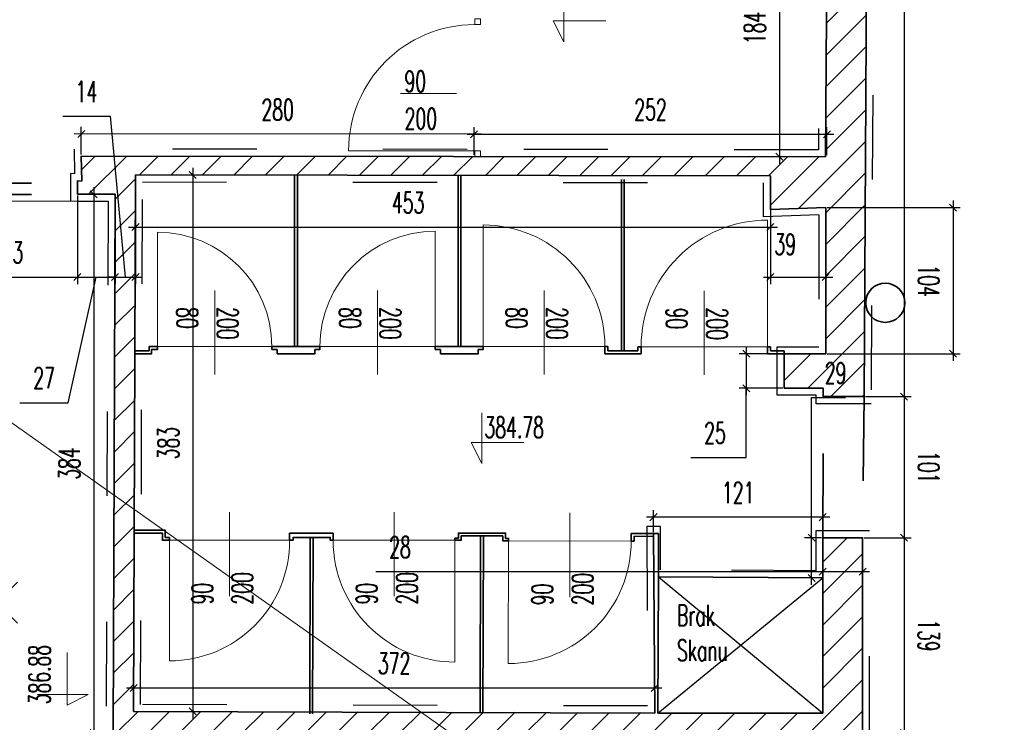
# Model space of a CAD drawing. Header units: millimetres. Extents: x 19887 to 192597, y -14203 to 39042.
# Tile 44 of 256: x 26058 to 26760, y -10072 to -9571. Entities that reach past the tile are written whole.
import ezdxf

# ---------------------------------------------------------------- set-up
doc = ezdxf.new("R2010")
doc.units = ezdxf.units.MM
doc.linetypes.add('ACAD_ISO03W100', pattern=[30, 12, -18])
doc.linetypes.add('CONTINOUS', pattern=[0])
doc.layers.get('Defpoints').update_dxf_attribs({"color": 4})
for name, color, linetype in [('A_DBA-WYMIAR', 1, 'Continuous'), ('A_DBA_WPUSTY SAN', 150, 'Continuous'), ('Opis', 252, 'Continuous'), ('Sufit podwieszany', 252, 'Continuous'), ('Wymiarowanie', 3, 'Continuous'), ('Wypełnienie', 252, 'Continuous')]:
    doc.layers.add(name, color=color, linetype=linetype)
for name, color, linetype, lineweight in [('Basen_rzut_poziom_1_obrys', 252, 'Continuous', 35), ('Drzwi', 2, 'Continuous', 5), ('koty wysokościowe', 252, 'Continuous', 0), ('Schody', 252, 'Continuous', 5), ('Tabela', 1, 'Continuous', 0), ('Ściany', 7, 'Continuous', 25)]:
    doc.layers.add(name, color=color, linetype=linetype, lineweight=lineweight)
doc.styles.add('ROMANS', font='romans.shx', dxfattribs={"width": 0.6})
doc.styles.get("Standard").update_dxf_attribs({"font": 'arial.ttf'})
doc.dimstyles.new('000001FB70622F18', dxfattribs={"dimtxt": 20, "dimasz": 5, "dimexe": 5, "dimexo": 1, "dimgap": 20, "dimtad": 1, "dimtoh": 1, "dimdec": 0, "dimtxsty": 'Standard', "dimblk": 'OBLIQUE', "dimcen": 0, "dimdle": 5, "dimclrd": 252, "dimclre": 252, "dimclrt": 252, "dimadec": 0, "dimazin": 0, "dimtfac": 1, "dimtdec": 0, "dimtmove": 0, "dimatfit": 3, "dimldrblk": 'OBLIQUE', "dimfxl": 150, "dimfxlon": 1, "dimlwd": 25, "dimlwe": 25, "dimarcsym": 1})
pattern_1 = [(45, (3252.028, -2175.285), (-11.22532, 11.22532), [])]

# ---------------------------------------------------------------- blocks, each defined once
blk = doc.blocks.new('_Oblique')
at = {"color": 0, "linetype": 'ByBlock', "lineweight": -2}
blk.add_line((-0.5, -0.5), (0.5, 0.5), dxfattribs=at)
blk = doc.blocks.new('*D622')
at = {"layer": 'Defpoints', "color": 0}
for p in [(3100.1, -3823.08), (3192.81, -3822.54), (3192.81, -3881.63)]:
    blk.add_point(p, dxfattribs=at)
at = {"layer": 'Wymiarowanie', "color": 252, "linetype": 'Continuous', "lineweight": 25}
for p, q in [((3100.1, -3824.08), (3100.1, -3886.63)), ((3192.81, -3823.54), (3192.81, -3886.63)), ((3095.1, -3881.63), (3197.81, -3881.63))]:
    blk.add_line(p, q, dxfattribs=at)
at = {"layer": 'Wymiarowanie', "color": 252, "linetype": 'ByBlock', "lineweight": 25, "xscale": 5, "yscale": 5, "zscale": 5, "rotation": 180}
blk.add_blockref('_Oblique', (3100.1, -3881.63), dxfattribs=at)
at = {"layer": 'Wymiarowanie', "color": 252, "linetype": 'ByBlock', "lineweight": 25, "xscale": 5, "yscale": 5, "zscale": 5}
blk.add_blockref('_Oblique', (3192.81, -3881.63), dxfattribs=at)
at = {"layer": 'Wymiarowanie', "color": 252, "insert": (3146.45, -3864.13), "char_height": 15, "attachment_point": 5, "style": 'ROMANS'}
blk.add_mtext('93', dxfattribs=at)
blk = doc.blocks.new('*D624')
at = {"layer": 'Defpoints', "color": 0}
for p in [(3192.81, -3822.54), (3219.72, -3822.54), (3219.72, -3881.63)]:
    blk.add_point(p, dxfattribs=at)
at = {"layer": 'Wymiarowanie', "color": 252, "linetype": 'Continuous', "lineweight": 25}
for p, q in [((3192.81, -3823.54), (3192.81, -3886.63)), ((3219.72, -3823.54), (3219.72, -3886.63)), ((3186.33, -3971.22), (3206.26, -3881.63)), ((3187.81, -3881.63), (3224.72, -3881.63)), ((3151.76, -3971.22), (3186.33, -3971.22))]:
    blk.add_line(p, q, dxfattribs=at)
at = {"layer": 'Wymiarowanie', "color": 252, "linetype": 'ByBlock', "lineweight": 25, "xscale": 5, "yscale": 5, "zscale": 5, "rotation": 180}
blk.add_blockref('_Oblique', (3192.81, -3881.63), dxfattribs=at)
at = {"layer": 'Wymiarowanie', "color": 252, "linetype": 'ByBlock', "lineweight": 25, "xscale": 5, "yscale": 5, "zscale": 5}
blk.add_blockref('_Oblique', (3219.72, -3881.63), dxfattribs=at)
at = {"layer": 'Wymiarowanie', "color": 252, "insert": (3169.05, -3953.72), "char_height": 15, "attachment_point": 5, "style": 'ROMANS'}
blk.add_mtext('27', dxfattribs=at)
blk = doc.blocks.new('*D625')
at = {"layer": 'Defpoints', "color": 0}
for p in [(3234.22, -3808.84), (3219.72, -3822.54), (3234.22, -3881.63)]:
    blk.add_point(p, dxfattribs=at)
at = {"layer": 'Wymiarowanie', "color": 252, "linetype": 'Continuous', "lineweight": 25}
for p, q in [((3182.44, -3766.93), (3216.15, -3766.93)), ((3216.15, -3766.93), (3226.97, -3881.63)), ((3234.22, -3809.84), (3234.22, -3886.63)), ((3219.72, -3823.54), (3219.72, -3886.63)), ((3214.72, -3881.63), (3239.22, -3881.63)), ((3219.72, -3881.63), (3214.72, -3881.63)), ((3234.22, -3881.63), (3239.22, -3881.63))]:
    blk.add_line(p, q, dxfattribs=at)
at = {"layer": 'Wymiarowanie', "color": 252, "linetype": 'ByBlock', "lineweight": 25, "xscale": 5, "yscale": 5, "zscale": 5}
blk.add_blockref('_Oblique', (3219.72, -3881.63), dxfattribs=at)
at = {"layer": 'Wymiarowanie', "color": 252, "linetype": 'ByBlock', "lineweight": 25, "xscale": 5, "yscale": 5, "zscale": 5, "rotation": 180}
blk.add_blockref('_Oblique', (3234.22, -3881.63), dxfattribs=at)
at = {"layer": 'Wymiarowanie', "color": 252, "insert": (3199.3, -3749.43), "char_height": 15, "attachment_point": 5, "style": 'ROMANS'}
blk.add_mtext('14', dxfattribs=at)
blk = doc.blocks.new('*D627')
at = {"layer": 'Defpoints', "color": 0}
for p in [(3686.94, -3809.36), (3726.31, -3832.15), (3726.31, -3881.63)]:
    blk.add_point(p, dxfattribs=at)
at = {"layer": 'Wymiarowanie', "color": 252, "linetype": 'Continuous', "lineweight": 25}
for p, q in [((3686.94, -3810.36), (3686.94, -3886.63)), ((3726.31, -3833.15), (3726.31, -3886.63)), ((3681.94, -3881.63), (3731.31, -3881.63))]:
    blk.add_line(p, q, dxfattribs=at)
at = {"layer": 'Wymiarowanie', "color": 252, "linetype": 'ByBlock', "lineweight": 25, "xscale": 5, "yscale": 5, "zscale": 5, "rotation": 180}
blk.add_blockref('_Oblique', (3686.94, -3881.63), dxfattribs=at)
at = {"layer": 'Wymiarowanie', "color": 252, "linetype": 'ByBlock', "lineweight": 25, "xscale": 5, "yscale": 5, "zscale": 5}
blk.add_blockref('_Oblique', (3726.31, -3881.63), dxfattribs=at)
at = {"layer": 'Wymiarowanie', "color": 252, "insert": (3697.43, -3858.28), "char_height": 15, "attachment_point": 5, "style": 'ROMANS'}
blk.add_mtext('39', dxfattribs=at)
blk = doc.blocks.new('*D810')
at = {"layer": 'Defpoints', "color": 0}
for p in [(3755.74, -3308.78), (3753.7, -3966.93), (3782.17, -3966.93)]:
    blk.add_point(p, dxfattribs=at)
at = {"layer": 'Wymiarowanie', "color": 252, "linetype": 'Continuous', "lineweight": 25}
for p, q in [((3782.17, -3303.78), (3782.17, -3971.93)), ((3756.74, -3308.78), (3787.17, -3308.78)), ((3754.7, -3966.93), (3787.17, -3966.93))]:
    blk.add_line(p, q, dxfattribs=at)
at = {"layer": 'Wymiarowanie', "color": 252, "linetype": 'ByBlock', "lineweight": 25, "xscale": 5, "yscale": 5, "zscale": 5}
for p, rotation in [((3782.17, -3308.78), 90.00000000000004), ((3782.17, -3966.93), 270.0000000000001)]:
    blk.add_blockref('_Oblique', p, dxfattribs=dict(at, rotation=rotation))
at = {"layer": 'Wymiarowanie', "color": 252, "insert": (3799.67, -3637.85), "char_height": 15, "attachment_point": 5, "rotation": 270, "style": 'ROMANS'}
blk.add_mtext('658', dxfattribs=at)
blk = doc.blocks.new('*D819')
at = {"layer": 'Defpoints', "color": 0}
for p in [(3753.7, -3966.93), (3752.62, -4067.55), (3782.17, -4067.55)]:
    blk.add_point(p, dxfattribs=at)
at = {"layer": 'Wymiarowanie', "color": 252, "linetype": 'Continuous', "lineweight": 25}
for p, q in [((3782.17, -3961.93), (3782.17, -4072.55)), ((3754.7, -3966.93), (3787.17, -3966.93)), ((3753.62, -4067.55), (3787.17, -4067.55))]:
    blk.add_line(p, q, dxfattribs=at)
at = {"layer": 'Wymiarowanie', "color": 252, "linetype": 'ByBlock', "lineweight": 25, "xscale": 5, "yscale": 5, "zscale": 5}
for p, rotation in [((3782.17, -3966.93), 90), ((3782.17, -4067.55), 270)]:
    blk.add_blockref('_Oblique', p, dxfattribs=dict(at, rotation=rotation))
at = {"layer": 'Wymiarowanie', "color": 252, "insert": (3799.67, -4017.24), "char_height": 15, "attachment_point": 5, "rotation": 270, "style": 'ROMANS'}
blk.add_mtext('101', dxfattribs=at)
blk = doc.blocks.new('*D605')
at = {"layer": 'Defpoints', "color": 0}
for p in [(3752.62, -4067.55), (3752.62, -4206.88), (3782.17, -4206.88)]:
    blk.add_point(p, dxfattribs=at)
at = {"layer": 'Wymiarowanie', "color": 252, "linetype": 'Continuous', "lineweight": 25}
for p, q in [((3782.17, -4062.55), (3782.17, -4211.88)), ((3753.62, -4067.55), (3787.17, -4067.55)), ((3753.62, -4206.88), (3787.17, -4206.88))]:
    blk.add_line(p, q, dxfattribs=at)
at = {"layer": 'Wymiarowanie', "color": 252, "linetype": 'ByBlock', "lineweight": 25, "xscale": 5, "yscale": 5, "zscale": 5}
for p, rotation in [((3782.17, -4067.55), 90), ((3782.17, -4206.88), 270)]:
    blk.add_blockref('_Oblique', p, dxfattribs=dict(at, rotation=rotation))
at = {"layer": 'Wymiarowanie', "color": 252, "insert": (3799.67, -4137.22), "char_height": 15, "attachment_point": 5, "rotation": 270, "style": 'ROMANS'}
blk.add_mtext('139', dxfattribs=at)
blk = doc.blocks.new('*D816')
at = {"layer": 'Defpoints', "color": 0}
for p in [(3752.62, -4067.55), (3724.23, -4091.76), (3724.23, -4096.13)]:
    blk.add_point(p, dxfattribs=at)
at = {"layer": 'Wymiarowanie', "color": 252, "linetype": 'Continuous', "lineweight": 25}
for p, q in [((3752.62, -4068.55), (3752.62, -4096.76)), ((3724.23, -4091.76), (3405.5, -4091.76)), ((3757.62, -4091.76), (3719.23, -4091.76)), ((3724.23, -4095.13), (3724.23, -4086.76))]:
    blk.add_line(p, q, dxfattribs=at)
at = {"layer": 'Wymiarowanie', "color": 252, "linetype": 'ByBlock', "lineweight": 25, "xscale": 5, "yscale": 5, "zscale": 5, "rotation": 180}
blk.add_blockref('_Oblique', (3724.23, -4091.76), dxfattribs=at)
at = {"layer": 'Wymiarowanie', "color": 252, "linetype": 'ByBlock', "lineweight": 25, "xscale": 5, "yscale": 5, "zscale": 5}
blk.add_blockref('_Oblique', (3752.62, -4091.76), dxfattribs=at)
at = {"layer": 'Wymiarowanie', "color": 252, "insert": (3422.78, -4074.26), "char_height": 15, "attachment_point": 5, "style": 'ROMANS'}
blk.add_mtext('28', dxfattribs=at)
blk = doc.blocks.new('*D826')
at = {"layer": 'Defpoints', "color": 0}
for p in [(3603.53, -4052.86), (3603.53, -4064.53), (3724.23, -4096.13)]:
    blk.add_point(p, dxfattribs=at)
at = {"layer": 'Wymiarowanie', "color": 252, "linetype": 'Continuous', "lineweight": 25}
for p, q in [((3603.53, -4063.53), (3603.53, -4047.86)), ((3724.23, -4095.13), (3724.23, -4047.86)), ((3729.23, -4052.86), (3598.53, -4052.86))]:
    blk.add_line(p, q, dxfattribs=at)
at = {"layer": 'Wymiarowanie', "color": 252, "linetype": 'ByBlock', "lineweight": 25, "xscale": 5, "yscale": 5, "zscale": 5, "rotation": 180}
blk.add_blockref('_Oblique', (3603.53, -4052.86), dxfattribs=at)
at = {"layer": 'Wymiarowanie', "color": 252, "linetype": 'ByBlock', "lineweight": 25, "xscale": 5, "yscale": 5, "zscale": 5}
blk.add_blockref('_Oblique', (3724.23, -4052.86), dxfattribs=at)
at = {"layer": 'Wymiarowanie', "color": 252, "insert": (3663.88, -4035.36), "char_height": 15, "attachment_point": 5, "style": 'ROMANS'}
blk.add_mtext('121', dxfattribs=at)
blk = doc.blocks.new('*D827')
at = {"layer": 'Defpoints', "color": 0}
for p in [(3726.31, -3936.3), (3669.65, -3960.88), (3696.68, -3960.88)]:
    blk.add_point(p, dxfattribs=at)
at = {"layer": 'Wymiarowanie', "color": 252, "linetype": 'Continuous', "lineweight": 25}
for p, q in [((3725.31, -3936.3), (3664.65, -3936.3)), ((3669.65, -3931.3), (3669.65, -3965.88)), ((3695.68, -3960.88), (3664.65, -3960.88)), ((3669.65, -4010.27), (3669.65, -3960.88)), ((3630.07, -4010.27), (3669.65, -4010.27))]:
    blk.add_line(p, q, dxfattribs=at)
at = {"layer": 'Wymiarowanie', "color": 252, "linetype": 'ByBlock', "lineweight": 25, "xscale": 5, "yscale": 5, "zscale": 5}
for p, rotation in [((3669.65, -3936.3), 90), ((3669.65, -3960.88), 270)]:
    blk.add_blockref('_Oblique', p, dxfattribs=dict(at, rotation=rotation))
at = {"layer": 'Wymiarowanie', "color": 252, "insert": (3647.36, -3992.77), "char_height": 15, "attachment_point": 5, "style": 'ROMANS'}
blk.add_mtext('25', dxfattribs=at)
blk = doc.blocks.new('*D670')
at = {"layer": 'Defpoints', "color": 0}
for p in [(3195.52, -3779.6), (3195.5, -3795.34), (3475.58, -3795.59)]:
    blk.add_point(p, dxfattribs=at)
at = {"layer": 'Wymiarowanie', "color": 252, "linetype": 'Continuous', "lineweight": 25}
for p, q in [((3195.5, -3794.34), (3195.52, -3774.6)), ((3475.58, -3794.59), (3475.6, -3774.85)), ((3480.59, -3779.86), (3190.52, -3779.59))]:
    blk.add_line(p, q, dxfattribs=at)
at = {"layer": 'Wymiarowanie', "color": 252, "linetype": 'ByBlock', "lineweight": 25, "xscale": 5, "yscale": 5, "zscale": 5}
for p, rotation in [((3195.52, -3779.6), 179.9478378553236), ((3475.59, -3779.85), 359.9478378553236)]:
    blk.add_blockref('_Oblique', p, dxfattribs=dict(at, rotation=rotation))
at = {"layer": 'Wymiarowanie', "color": 252, "insert": (3335.57, -3762.22), "char_height": 15, "attachment_point": 5, "rotation": 359.94784, "style": 'ROMANS'}
blk.add_mtext('280', dxfattribs=at)
blk = doc.blocks.new('*D705')
at = {"layer": 'Defpoints', "color": 0}
for p in [(3219.72, -3822.54), (3204.45, -4206.75), (3218.25, -4206.75)]:
    blk.add_point(p, dxfattribs=at)
at = {"layer": 'Wymiarowanie', "color": 252, "linetype": 'Continuous', "lineweight": 25}
for p, q in [((3204.45, -3817.54), (3204.45, -4211.75)), ((3218.72, -3822.54), (3199.45, -3822.54)), ((3217.25, -4206.75), (3199.45, -4206.75))]:
    blk.add_line(p, q, dxfattribs=at)
at = {"layer": 'Wymiarowanie', "color": 252, "linetype": 'ByBlock', "lineweight": 25, "xscale": 5, "yscale": 5, "zscale": 5}
for p, rotation in [((3204.45, -3822.54), 90), ((3204.45, -4206.75), 270)]:
    blk.add_blockref('_Oblique', p, dxfattribs=dict(at, rotation=rotation))
at = {"layer": 'Wymiarowanie', "color": 252, "insert": (3186.95, -4014.64), "char_height": 15, "attachment_point": 5, "rotation": 90, "style": 'ROMANS'}
blk.add_mtext('384', dxfattribs=at)
blk = doc.blocks.new('*D981')
at = {"layer": 'Defpoints', "color": 0}
for p in [(3234.22, -3808.84), (3232.83, -4191.41), (3275.04, -4191.41)]:
    blk.add_point(p, dxfattribs=at)
at = {"layer": 'Wymiarowanie', "color": 252, "linetype": 'Continuous', "lineweight": 25}
for p, q in [((3275.04, -3803.84), (3275.04, -4196.41)), ((3235.22, -3808.84), (3280.04, -3808.84)), ((3233.83, -4191.41), (3280.04, -4191.41))]:
    blk.add_line(p, q, dxfattribs=at)
at = {"layer": 'Wymiarowanie', "color": 252, "linetype": 'ByBlock', "lineweight": 25, "xscale": 5, "yscale": 5, "zscale": 5}
for p, rotation in [((3275.04, -3808.84), 90), ((3275.04, -4191.41), 270)]:
    blk.add_blockref('_Oblique', p, dxfattribs=dict(at, rotation=rotation))
at = {"layer": 'Wymiarowanie', "color": 252, "insert": (3257.54, -4000.12), "char_height": 15, "attachment_point": 5, "rotation": 90, "style": 'ROMANS'}
blk.add_mtext('383', dxfattribs=at)
blk = doc.blocks.new('*D984')
at = {"layer": 'Defpoints', "color": 0}
for p in [(3234.22, -3808.84), (3686.94, -3809.36), (3686.94, -3846.04)]:
    blk.add_point(p, dxfattribs=at)
at = {"layer": 'Wymiarowanie', "color": 252, "linetype": 'Continuous', "lineweight": 25}
for p, q in [((3234.22, -3809.84), (3234.22, -3851.04)), ((3686.94, -3810.36), (3686.94, -3851.04)), ((3229.22, -3846.04), (3691.94, -3846.04))]:
    blk.add_line(p, q, dxfattribs=at)
at = {"layer": 'Wymiarowanie', "color": 252, "linetype": 'ByBlock', "lineweight": 25, "xscale": 5, "yscale": 5, "zscale": 5, "rotation": 180}
blk.add_blockref('_Oblique', (3234.22, -3846.04), dxfattribs=at)
at = {"layer": 'Wymiarowanie', "color": 252, "linetype": 'ByBlock', "lineweight": 25, "xscale": 5, "yscale": 5, "zscale": 5}
blk.add_blockref('_Oblique', (3686.94, -3846.04), dxfattribs=at)
at = {"layer": 'Wymiarowanie', "color": 252, "insert": (3428.62, -3828.54), "char_height": 15, "attachment_point": 5, "style": 'ROMANS'}
blk.add_mtext('453', dxfattribs=at)
blk = doc.blocks.new('*D983')
at = {"layer": 'Defpoints', "color": 0}
for p in [(3604.37, -4174.67), (3232.83, -4191.41), (3604.37, -4192.52)]:
    blk.add_point(p, dxfattribs=at)
at = {"layer": 'Wymiarowanie', "color": 252, "linetype": 'Continuous', "lineweight": 25}
for p, q in [((3232.83, -4190.41), (3232.83, -4169.67)), ((3604.37, -4191.52), (3604.37, -4169.67)), ((3227.83, -4174.67), (3609.37, -4174.67))]:
    blk.add_line(p, q, dxfattribs=at)
at = {"layer": 'Wymiarowanie', "color": 252, "linetype": 'ByBlock', "lineweight": 25, "xscale": 5, "yscale": 5, "zscale": 5, "rotation": 180}
blk.add_blockref('_Oblique', (3232.83, -4174.67), dxfattribs=at)
at = {"layer": 'Wymiarowanie', "color": 252, "linetype": 'ByBlock', "lineweight": 25, "xscale": 5, "yscale": 5, "zscale": 5}
blk.add_blockref('_Oblique', (3604.37, -4174.67), dxfattribs=at)
at = {"layer": 'Wymiarowanie', "color": 252, "insert": (3418.6, -4157.17), "char_height": 15, "attachment_point": 5, "style": 'ROMANS'}
blk.add_mtext('372', dxfattribs=at)
blk = doc.blocks.new('*D987')
at = {"layer": 'Defpoints', "color": 0}
for p in [(3716.28, -4067.55), (3724.23, -4067.55), (3724.23, -4096.13)]:
    blk.add_point(p, dxfattribs=at)
at = {"layer": 'Wymiarowanie', "color": 252, "linetype": 'Continuous', "lineweight": 25}
for p, q in [((3716.28, -4067.55), (3716.28, -3967.55)), ((3716.28, -3967.55), (3740.42, -3967.55)), ((3716.28, -4101.13), (3716.28, -4062.55)), ((3723.23, -4067.55), (3711.28, -4067.55)), ((3723.23, -4096.13), (3711.28, -4096.13))]:
    blk.add_line(p, q, dxfattribs=at)
at = {"layer": 'Wymiarowanie', "color": 252, "linetype": 'ByBlock', "lineweight": 25, "xscale": 5, "yscale": 5, "zscale": 5}
for p, rotation in [((3716.28, -4067.55), 90), ((3716.28, -4096.13), 270)]:
    blk.add_blockref('_Oblique', p, dxfattribs=dict(at, rotation=rotation))
at = {"layer": 'Wymiarowanie', "color": 252, "insert": (3733.35, -3950.05), "char_height": 15, "attachment_point": 5, "style": 'ROMANS'}
blk.add_mtext('29', dxfattribs=at)
blk = doc.blocks.new('*D1000')
at = {"layer": 'Defpoints', "color": 0}
for p in [(3727.38, -3612.32), (3693.29, -3795.82), (3727.21, -3795.82)]:
    blk.add_point(p, dxfattribs=at)
at = {"layer": 'Wymiarowanie', "color": 252, "linetype": 'Continuous', "lineweight": 25}
for p, q in [((3693.29, -3607.32), (3693.29, -3800.82)), ((3726.38, -3612.32), (3688.29, -3612.32)), ((3726.21, -3795.82), (3688.29, -3795.82))]:
    blk.add_line(p, q, dxfattribs=at)
at = {"layer": 'Wymiarowanie', "color": 252, "linetype": 'ByBlock', "lineweight": 25, "xscale": 5, "yscale": 5, "zscale": 5}
for p, rotation in [((3693.29, -3612.32), 90), ((3693.29, -3795.82), 270)]:
    blk.add_blockref('_Oblique', p, dxfattribs=dict(at, rotation=rotation))
at = {"layer": 'Wymiarowanie', "color": 252, "insert": (3675.79, -3704.07), "char_height": 15, "attachment_point": 5, "rotation": 90, "style": 'ROMANS'}
blk.add_mtext('184', dxfattribs=at)
blk = doc.blocks.new('*D1001')
at = {"layer": 'Defpoints', "color": 0}
for p in [(3727.21, -3779.86), (3475.58, -3795.59), (3727.21, -3795.82)]:
    blk.add_point(p, dxfattribs=at)
at = {"layer": 'Wymiarowanie', "color": 252, "linetype": 'Continuous', "lineweight": 25}
for p, q in [((3475.58, -3794.59), (3475.58, -3774.86)), ((3727.21, -3794.82), (3727.21, -3774.86)), ((3470.58, -3779.86), (3732.21, -3779.86))]:
    blk.add_line(p, q, dxfattribs=at)
at = {"layer": 'Wymiarowanie', "color": 252, "linetype": 'ByBlock', "lineweight": 25, "xscale": 5, "yscale": 5, "zscale": 5, "rotation": 180}
blk.add_blockref('_Oblique', (3475.58, -3779.86), dxfattribs=at)
at = {"layer": 'Wymiarowanie', "color": 252, "linetype": 'ByBlock', "lineweight": 25, "xscale": 5, "yscale": 5, "zscale": 5}
blk.add_blockref('_Oblique', (3727.21, -3779.86), dxfattribs=at)
at = {"layer": 'Wymiarowanie', "color": 252, "insert": (3601.4, -3762.36), "char_height": 15, "attachment_point": 5, "style": 'ROMANS'}
blk.add_mtext('252', dxfattribs=at)
blk = doc.blocks.new('*D1021')
at = {"layer": 'Defpoints', "color": 0}
for p in [(3726.31, -3832.15), (3726.31, -3936.3), (3817.17, -3936.3)]:
    blk.add_point(p, dxfattribs=at)
at = {"layer": 'Schody', "color": 252, "linetype": 'Continuous', "lineweight": 25}
for p, q in [((3727.31, -3832.15), (3822.17, -3832.15)), ((3817.17, -3827.15), (3817.17, -3941.3)), ((3727.31, -3936.3), (3822.17, -3936.3))]:
    blk.add_line(p, q, dxfattribs=at)
at = {"layer": 'Schody', "color": 252, "linetype": 'ByBlock', "lineweight": 25, "xscale": 5, "yscale": 5, "zscale": 5}
for p, rotation in [((3817.17, -3832.15), 90), ((3817.17, -3936.3), 270)]:
    blk.add_blockref('_Oblique', p, dxfattribs=dict(at, rotation=rotation))
at = {"layer": 'Schody', "color": 252, "insert": (3799.67, -3884.23), "char_height": 15, "attachment_point": 5, "rotation": 270, "style": 'ROMANS'}
blk.add_mtext('104', dxfattribs=at)
blk = doc.blocks.new('wpust_podl')
at = {"layer": 'A_DBA_WPUSTY SAN', "lineweight": 9}
for p, q in [((-17, 17), (-7, 7)), ((7, 7), (17, 17)), ((-7, -7), (-7, 7)), ((-7, 7), (7, 7)), ((7, 7), (7, -7)), ((-17, -17), (-7, -7)), ((7, -7), (-7, -7)), ((7, -7), (17, -17))]:
    blk.add_line(p, q, dxfattribs=at)
at = {"layer": 'A_DBA_WPUSTY SAN', "linetype": 'CONTINOUS', "lineweight": 9}
blk.add_circle((0, 0), 2.5, dxfattribs=at)
blk = doc.blocks.new('G$CD6418B73')
at = {"layer": 'A_DBA_WPUSTY SAN', "lineweight": 9}
for p, q in [((113.9, -311.56), (122.47, -320.13)), ((134.47, -320.13), (143.04, -311.56)), ((122.47, -332.13), (122.47, -320.13)), ((122.47, -320.13), (134.47, -320.13)), ((134.47, -320.13), (134.47, -332.13)), ((113.9, -340.7), (122.47, -332.13)), ((134.47, -332.13), (122.47, -332.13)), ((134.47, -332.13), (143.04, -340.7)), ((-113.02, -557.6), (-104.45, -566.17)), ((-92.45, -566.17), (-83.88, -557.6)), ((-104.45, -578.17), (-104.45, -566.17)), ((-104.45, -566.17), (-92.45, -566.17)), ((-92.45, -566.17), (-92.45, -578.17)), ((-113.02, -586.74), (-104.45, -578.17)), ((-92.45, -578.17), (-104.45, -578.17)), ((-92.45, -578.17), (-83.88, -586.74))]:
    blk.add_line(p, q, dxfattribs=at)
at = {"layer": 'A_DBA_WPUSTY SAN', "linetype": 'CONTINOUS', "lineweight": 9}
for centre in [(128.47, -326.13), (-98.45, -572.17)]:
    blk.add_circle(centre, 2.14, dxfattribs=at)
at = {"layer": 'A_DBA_WPUSTY SAN', "xscale": 0.8571428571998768, "yscale": 0.8571428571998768, "zscale": 0.8571428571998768}
blk.add_blockref('wpust_podl', (-325, -1036.5), dxfattribs=at)
blk = doc.blocks.new('G$CF5E15B28')
at = {"layer": 'Wypełnienie'}
h = blk.add_hatch(dxfattribs=at)
h.set_pattern_fill('ANSI31', color=253, scale=5, angle=90)
h.set_pattern_definition(pattern_1)
h.paths.add_polyline_path([(3578.23, -4396.67), (3543.23, -4397.09), (3539.56, -4291.27), (3541.88, -4206.88), (3527.42, -4206.75), (3528.25, -4396.96), (3232.09, -4395.8), (3232.32, -4313.58), (3217.85, -4313.55), (3217.52, -4395.93), (3211.15, -4395.93), (3211.15, -4415.44), (3207.56, -4415.44), (3207.56, -4424.63), (3581.09, -4425.12), (3581.09, -4415.71), (3578.23, -4415.71)])
h.paths.add_polyline_path([(3755.74, -3308.78), (3486.81, -3309.09), (3488.31, -3076.48), (3530.12, -3077.03), (3529.84, -3061.07), (3404.67, -3062.06), (3406.92, -2818.27), (3390.85, -2818.27), (3390.51, -3061.83), (3098.96, -3060.48), (3100.57, -2981.54), (3087.74, -2981.54), (3087.74, -2976.28), (3080.96, -2976.28), (3082.84, -3546.23), (3092.74, -3546.23), (3092.73, -3546.27), (3099.02, -3546.27), (3099.03, -3494.67), (3138.22, -3494.67), (3138.22, -3483.22), (3134.86, -3483.22), (3134.86, -3480.28), (3095.73, -3481.41), (3099.77, -3076.57), (3465.46, -3072.29), (3470.12, -3478.5), (3234.09, -3479.83), (3234.09, -3492.44), (3512.85, -3494.02), (3512.85, -3484.53), (3509.73, -3484.53), (3509.73, -3479.01), (3487.47, -3479.08), (3486.81, -3320.9), (3728.23, -3320.9), (3728.23, -3480.27), (3598.83, -3479.64), (3598.83, -3484.04), (3595.43, -3484.04), (3595.43, -3494.33), (3728.23, -3494.33), (3726.05, -3795.82), (3195.5, -3795.34), (3195.94, -3813.22), (3192.81, -3813.07), (3192.81, -3822.54), (3219.72, -3822.54), (3218.25, -4206.75), (3527.42, -4206.75), (3541.88, -4206.88), (3752.62, -4206.88), (3752.62, -4067.55), (3724.23, -4067.55), (3724.23, -4192.53), (3232.83, -4191.41), (3234.22, -3808.84), (3686.94, -3809.36), (3686.94, -3833.52), (3726.31, -3832.15), (3726.31, -3936.3), (3696.68, -3936.3), (3696.68, -3960.88), (3724.51, -3960.88), (3724.51, -3966.93), (3753.7, -3966.93), (3755.09, -3709.46)])
h = blk.add_hatch(dxfattribs=at)
h.set_pattern_fill('ANSI31', color=253, scale=5, angle=90)
h.set_pattern_definition(pattern_1)
h.paths.add_polyline_path([(3754.62, -3796.03), (3726.05, -3795.82), (3195.5, -3795.34), (3195.94, -3813.22), (3192.81, -3813.07), (3192.81, -3822.54), (3219.72, -3822.54), (3218.25, -4206.75), (3527.42, -4206.75), (3541.88, -4206.88), (3752.62, -4206.88), (3752.62, -4067.55), (3724.23, -4067.55), (3724.23, -4192.53), (3232.83, -4191.41), (3234.22, -3808.84), (3686.94, -3809.36), (3686.94, -3833.52), (3726.31, -3832.15), (3726.31, -3936.3), (3696.68, -3936.3), (3696.68, -3960.88), (3724.51, -3960.88), (3724.51, -3966.93), (3753.7, -3966.93)])
at = {"layer": 'Basen_rzut_poziom_1_obrys', "color": 253, "elevation": 0}
for points in [[(3756.48, -3451.98), (3753.7, -3966.93), (3724.51, -3966.93), (3724.51, -3960.88), (3696.68, -3960.88)], [(3601.66, -3494.33), (3728.23, -3494.33), (3726.05, -3795.82), (3195.5, -3795.34), (3195.94, -3813.22), (3192.81, -3813.07), (3192.81, -3822.54)], [(3232.83, -4191.41), (3234.22, -3808.84)], [(3234.22, -3808.84), (3686.94, -3809.36)], [(3347.7, -3931.18), (3347.7, -3931.18), (3347.7, -3808.97)], [(3349.7, -3931.18), (3349.7, -3931.18), (3349.7, -3808.97)], [(3464.16, -3931.18), (3464.16, -3931.18), (3464.16, -3808.97)], [(3466.16, -3931.18), (3466.16, -3931.18), (3466.16, -3808.97)], [(3726.31, -3832.15), (3686.94, -3833.52), (3686.94, -3809.36)], [(3580.64, -3934.35), (3580.64, -3934.35), (3580.64, -3812.14)], [(3582.64, -3934.35), (3582.64, -3934.35), (3582.64, -3812.14)], [(3192.81, -3822.54), (3219.72, -3822.54), (3218.25, -4206.75)], [(3721.31, -3832.15), (3721.31, -3832.33)], [(3726.31, -3832.15), (3726.31, -3936.3)], [(3726.48, -3837.15), (3726.31, -3837.16)], [(3233.75, -3936.35), (3245.68, -3936.35), (3245.68, -3933.18), (3249.96, -3933.18)], [(3233.75, -3936.35), (3233.75, -3934.35), (3244.02, -3934.35)], [(3244.02, -3934.35), (3244.02, -3931.18)], [(3244.02, -3931.18), (3245.68, -3931.18)], [(3245.68, -3931.18), (3249.96, -3931.18), (3249.96, -3933.18)], [(3245.68, -3933.18), (3245.68, -3933.18), (3249.96, -3933.18), (3249.96, -3933.18)], [(3335.22, -3931.18), (3331.47, -3931.18)], [(3335.22, -3933.18), (3331.47, -3933.18), (3331.47, -3931.18)], [(3335.22, -3931.18), (3362.17, -3931.18)], [(3335.22, -3936.35), (3362.17, -3936.35), (3362.17, -3933.18)], [(3335.22, -3936.35), (3335.22, -3933.18)], [(3362.17, -3931.18), (3362.17, -3931.18), (3365.74, -3931.18)], [(3362.17, -3933.18), (3365.74, -3933.18), (3365.74, -3931.18)], [(3451.68, -3931.18), (3447.94, -3931.18)], [(3451.68, -3933.18), (3447.94, -3933.18), (3447.94, -3931.18)], [(3451.68, -3931.18), (3478.64, -3931.18)], [(3451.68, -3936.35), (3478.64, -3936.35), (3478.64, -3933.18)], [(3451.68, -3936.35), (3451.68, -3933.18)], [(3478.64, -3931.18), (3482.21, -3931.18)], [(3478.64, -3933.18), (3482.21, -3933.18), (3482.21, -3931.18)], [(3568.88, -3934.35), (3568.88, -3931.18), (3570.88, -3931.18), (3570.88, -3934.35)], [(3568.88, -3936.35), (3568.88, -3934.35)], [(3568.88, -3936.35), (3594.41, -3936.35)], [(3570.88, -3934.35), (3592.41, -3934.35)], [(3592.41, -3934.35), (3592.41, -3931.47), (3594.41, -3931.47)], [(3594.41, -3931.47), (3594.7, -3931.47), (3594.7, -3936.35), (3594.41, -3936.35)], [(3696.68, -3936.3), (3684.88, -3936.3), (3684.88, -3931.47)], [(3686.88, -3934.3), (3686.88, -3934.3), (3686.88, -3931.47), (3684.88, -3931.47)], [(3696.68, -3936.3), (3696.68, -3934.3), (3686.88, -3934.3)], [(3696.68, -3960.88), (3696.68, -3936.3), (3726.31, -3936.3)], [(3233.29, -4064.22), (3233.29, -4062.22), (3253.43, -4062.22), (3255.43, -4062.22), (3255.43, -4067.28)], [(3233.29, -4064.22), (3233.29, -4064.22), (3253.43, -4064.22), (3253.43, -4069.28), (3258.56, -4069.28)], [(3344.12, -4067.29), (3344.12, -4067.29), (3344.12, -4064.22)], [(3344.12, -4064.22), (3344.6, -4064.22)], [(3344.6, -4064.22), (3375.06, -4064.22)], [(3375.06, -4064.22), (3375.06, -4069.28)], [(3466.44, -4064.22), (3464.44, -4064.22), (3464.44, -4067.73), (3464.44, -4067.73), (3462.01, -4067.73), (3462.01, -4069.28)], [(3466.44, -4064.22), (3496.1, -4064.22)], [(3498.1, -4068.07), (3498.1, -4068.07), (3498.1, -4064.22), (3496.1, -4064.22)], [(3607.02, -4095.47), (3607.02, -4064.52), (3603.53, -4064.53)], [(3255.43, -4067.28), (3258.56, -4067.28)], [(3258.56, -4067.28), (3258.56, -4069.28)], [(3344.12, -4069.28), (3346.6, -4069.28), (3346.6, -4067.28), (3373.06, -4067.28), (3373.06, -4067.28), (3373.06, -4069.28), (3375.06, -4069.28)], [(3344.12, -4069.28), (3344.12, -4067.29)], [(3358.83, -4067.28), (3358.46, -4193.21)], [(3360.83, -4067.28), (3360.46, -4193.21)], [(3466.44, -4066.22), (3466.44, -4069.28), (3462.01, -4069.28)], [(3466.44, -4066.22), (3496.1, -4066.22)], [(3480.27, -4066.22), (3479.89, -4192.15)], [(3482.27, -4066.22), (3481.89, -4192.15)], [(3496.1, -4066.22), (3496.1, -4069.73), (3500.17, -4069.73)], [(3498.1, -4068.07), (3500.17, -4068.07), (3500.17, -4069.73)], [(3581.09, -4415.71), (3578.23, -4415.71), (3578.23, -4396.67), (3543.23, -4397.09), (3539.56, -4291.27), (3541.88, -4206.88), (3752.62, -4206.88), (3752.62, -4067.55), (3724.23, -4067.55), (3724.23, -4096.13), (3607.02, -4095.47)], [(3603.67, -4095.45), (3603.53, -4064.53), (3587.69, -4064.53)], [(3587.69, -4064.53), (3587.69, -4069.73)], [(3587.69, -4068.9), (3587.69, -4069.9), (3589.69, -4069.9)], [(3589.69, -4069.9), (3589.69, -4066.53), (3603.53, -4066.47)], [(3603.67, -4095.45), (3604.37, -4192.52), (3232.83, -4191.41)], [(3607.02, -4095.47), (3606.73, -4192.53), (3724.23, -4192.53), (3724.23, -4096.13)], [(3237.83, -4191.43), (3237.83, -4191.43)]]:
    blk.add_lwpolyline(points, dxfattribs=at)
at = {"layer": 'Basen_rzut_poziom_1_obrys', "color": 253, "linetype": 'ACAD_ISO03W100', "ltscale": 5, "elevation": 0}
for points in [[(3100.1, -3814.69), (3192.81, -3814.69)], [(3100.1, -3823.08), (3192.81, -3822.54)], [(3724.23, -4067.55), (3724.51, -3966.93)], [(3753.7, -3966.93), (3752.62, -4067.55)]]:
    blk.add_lwpolyline(points, dxfattribs=at)
at = {"layer": 'Basen_rzut_poziom_1_obrys', "color": 253, "elevation": 0}
blk.add_lwpolyline([(3344.6, -4067.28), (3344.6, -4067.28)], close=True, dxfattribs=at)
at = {"layer": 'Basen_rzut_poziom_1_obrys', "color": 253}
blk.add_circle((3768.8, -3899.97, 0), 13.99, dxfattribs=at)
at = {"layer": 'Drzwi', "color": 253, "elevation": 0}
for points in [[(3476.13, -3701.6), (3476.13, -3701.6), (3480.13, -3701.6), (3480.13, -3697.6), (3476.13, -3697.6), (3476.13, -3701.6)], [(3463.07, -3750.67), (3423.07, -3750.67)], [(3386.13, -3791.6), (3476.13, -3791.6)], [(3480.13, -3795.6), (3480.13, -3791.6), (3476.13, -3791.6), (3476.13, -3795.59)], [(3482.21, -3931.18), (3482.21, -3844.51)], [(3684.88, -3931.47), (3684.88, -3841)], [(3249.96, -3931.18), (3249.96, -3849.67)], [(3447.94, -3848.98), (3447.94, -3931.18)], [(3290.72, -3931.18), (3290.72, -3891.18)], [(3406.84, -3931.18), (3406.84, -3891.18)], [(3525.54, -3931.18), (3525.54, -3891.18)], [(3639.72, -3931.47), (3639.72, -3891.47)], [(3249.96, -3931.18), (3331.47, -3931.18)], [(3290.72, -3931.18), (3290.72, -3951.18)], [(3365.74, -3931.18), (3447.94, -3931.18)], [(3406.84, -3931.18), (3406.84, -3951.18)], [(3482.21, -3931.18), (3568.88, -3931.18)], [(3525.54, -3931.18), (3525.54, -3951.18)], [(3594.55, -3931.47), (3684.88, -3931.47)], [(3639.72, -3931.47), (3639.72, -3951.47)], [(3301.34, -4069.28), (3301.34, -4049.28)], [(3418.53, -4069.28), (3418.53, -4049.28)], [(3543.93, -4069.82), (3543.93, -4049.82)], [(3258.56, -4069.28), (3258.56, -4155.33)], [(3258.56, -4069.28), (3344.12, -4069.28)], [(3301.34, -4069.28), (3301.34, -4109.28)], [(3375.06, -4069.28), (3462.01, -4069.28)], [(3418.53, -4069.28), (3418.53, -4109.28)], [(3462.01, -4156.22), (3462.01, -4069.28), (3462.01, -4069.28)], [(3500.17, -4069.73), (3500, -4157.25)], [(3500.17, -4069.73), (3587.69, -4069.9)], [(3543.93, -4069.82), (3543.93, -4109.82)]]:
    blk.add_lwpolyline(points, dxfattribs=at)
at = {"layer": 'Drzwi', "color": 253}
for centre, radius, start, end in [((3476.13, -3791.6, 0), 90, 90, 180), ((3482.21, -3931.18, 0), 86.67, 0, 90), ((3684.88, -3931.18, 0), 90.18, 90, 180.18699), ((3249.96, -3931.18, 0), 81.5, 0, 90), ((3447.94, -3931.18, 0), 82.19, 90, 180), ((3258.58, -4069.79, 0), 85.54, 269.9837, 0.34209), ((3462.01, -4069.28, 0), 86.94, 180, 270), ((3500.17, -4069.73, 0), 87.51, 269.88993, 0.00004)]:
    blk.add_arc(centre, radius, start, end, dxfattribs=at)
at = {"layer": 'koty wysokościowe', "color": 253, "elevation": 0}
for points in [[(3539.56, -3677.65), (3539.56, -3713.88)], [(3532.06, -3698.88), (3539.56, -3698.88)], [(3539.56, -3713.88), (3532.06, -3698.88)], [(3539.56, -3698.88), (3569.56, -3698.88)], [(3481.07, -3978.4), (3481.07, -4014.63)], [(3473.57, -3999.63), (3481.07, -3999.63)], [(3481.07, -4014.63), (3473.57, -3999.63)], [(3481.07, -3999.63), (3511.07, -3999.63)], [(3185.53, -4179.38), (3185.53, -4149.38)], [(3164.29, -4179.38), (3200.53, -4179.38)], [(3185.53, -4186.88), (3185.53, -4179.38)], [(3200.53, -4179.38), (3185.53, -4186.88)]]:
    blk.add_lwpolyline(points, dxfattribs=at)
at = {"layer": 'Opis', "color": 253, "elevation": 0}
for points in [[(3606.73, -4192.53), (3724.23, -4096.13)], [(3607.02, -4095.47), (3724.23, -4192.53)]]:
    blk.add_lwpolyline(points, dxfattribs=at)
at = {"layer": 'Sufit podwieszany', "color": 253, "linetype": 'ACAD_ISO03W100', "ltscale": 5, "elevation": 0}
for points in [[(3761.48, -3452.01), (3758.67, -3971.93), (3719.51, -3971.93), (3719.51, -3965.88), (3691.68, -3965.88)], [(3722.35, -3625.66), (3721.09, -3790.89), (3470.61, -3790.59)], [(3470.61, -3790.59), (3190.38, -3790.33), (3190.81, -3807.97), (3187.81, -3807.83), (3187.81, -3827.57)], [(3237.85, -4186.43), (3239.2, -3813.84)], [(3239.2, -3813.84), (3681.94, -3814.35)], [(3721.31, -3837.33), (3681.94, -3838.7), (3681.94, -3814.35)], [(3192.81, -3827.54), (3087.94, -3828.08), (3082.6, -4384.64)], [(3192.81, -3827.54), (3214.7, -3827.54), (3213.25, -4206.73)], [(3721.31, -3837.33), (3721.31, -3931.3)], [(3691.68, -3965.88), (3691.68, -3931.3), (3721.31, -3931.3)], [(3598.72, -4059.53), (3599.33, -4187.51), (3237.85, -4186.43)], [(3586.09, -4415.71), (3583.23, -4391.61), (3548.06, -4392.03), (3544.56, -4291.25), (3546.74, -4211.88), (3757.62, -4211.88), (3757.62, -4062.55), (3719.23, -4062.55), (3719.23, -4091.1), (3608.64, -4090.47), (3608.5, -4059.53), (3598.72, -4059.53)]]:
    blk.add_lwpolyline(points, dxfattribs=at)
at = {"layer": 'Ściany', "color": 253}
blk.add_circle((3768.8, -3899.97, 0), 13.99, dxfattribs=at)
at = {"layer": 'Drzwi', "color": 253, "char_height": 15, "width": 190.2964, "attachment_point": 1, "style": 'ROMANS'}
for s, insert in [('90', (3035.34, -3733.45, 0)), ('90', (3425.97, -3734.58, 0)), ('200', (3035.34, -3746.78, 0)), ('200', (3426.08, -3761.23, 0))]:
    blk.add_mtext(s, dxfattribs=dict(at, insert=insert))
at = {"layer": 'Drzwi', "color": 253, "char_height": 15, "width": 190.2964, "style": 'ROMANS'}
for s, insert, attachment_point, rotation in [('80', (3263.65, -3903.1, 0), 7, 270), ('200', (3292.37, -3903.1, 0), 7, 270), ('80', (3379.77, -3903.1, 0), 7, 270), ('200', (3408.49, -3903.1, 0), 7, 270), ('80', (3498.47, -3903.1, 0), 7, 270), ('200', (3527.2, -3903.1, 0), 7, 270), ('90', (3612.64, -3903.39, 0), 7, 270), ('200', (3641.37, -3903.39, 0), 7, 270), ('90', (3274.27, -4115.18, 0), 1, 90), ('200', (3302.99, -4115.18, 0), 1, 90), ('90', (3391.46, -4115.18, 0), 1, 90), ('200', (3420.19, -4115.18, 0), 1, 90), ('90', (3516.86, -4115.72, 0), 1, 90), ('200', (3545.58, -4115.72, 0), 1, 90)]:
    blk.add_mtext(s, dxfattribs=dict(at, insert=insert, attachment_point=attachment_point, rotation=rotation))
at = {"layer": 'koty wysokościowe', "color": 253, "insert": (3158.29, -4186.39, 0), "char_height": 15, "width": 21553.2844, "attachment_point": 1, "rotation": 90, "style": 'ROMANS'}
blk.add_mtext('386.88', dxfattribs=at)
at = {"layer": 'koty wysokościowe', "color": 253, "insert": (3482.96, -3981.3, 0), "char_height": 15, "width": 21553.2844, "attachment_point": 1, "style": 'ROMANS'}
blk.add_mtext('384.78', dxfattribs=at)
at = {"layer": 'Opis', "color": 253, "insert": (3620.23, -4115.31, 0), "char_height": 15, "width": 190.2964, "attachment_point": 1, "style": 'ROMANS'}
blk.add_mtext('Brak \\PSkanu', dxfattribs=at)
at = {"layer": 'Schody', "color": 253}
dim = blk.add_linear_dim(base=(3817.17, -3936.3, 0), p1=(3726.31, -3832.15, 0), p2=(3726.31, -3936.3, 0), angle=90, dimstyle='000001FB70622F18', override={"dimtxt": 15, "dimgap": 10, "dimtxsty": 'ROMANS'}, dxfattribs=at)
dim.commit()
dim.dimension.update_dxf_attribs({"geometry": '*D1021', "text_midpoint": (3799.67, -3884.23, 0)})
at = {"layer": 'Wymiarowanie', "color": 253}
for base, p1, p2, angle, override, picture, middle in [((3782.17, -3966.93, 0), (3755.74, -3308.78, 0), (3753.7, -3966.93, 0), 90, {"dimtxt": 15, "dimgap": 10, "dimtad": 2, "dimtxsty": 'ROMANS', "dimtmove": 1}, '*D810', (3799.67, -3637.85, 0)), ((3693.2948, -3795.823, 0), (3727.3773, -3612.3184, 0), (3727.2102, -3795.823, 0), 90, {"dimtxt": 15, "dimgap": 10, "dimtxsty": 'ROMANS'}, '*D1000', (3675.7948, -3704.0707, 0)), ((3727.21, -3779.86, 0), (3475.58, -3795.59, 0), (3727.21, -3795.82, 0), 0, {"dimtxt": 15, "dimgap": 10, "dimtxsty": 'ROMANS'}, '*D1001', (3601.4, -3762.36, 0)), ((3275.04, -4191.41, 0), (3234.22, -3808.84, 0), (3232.83, -4191.41, 0), 90, {"dimtxt": 15, "dimgap": 10, "dimtxsty": 'ROMANS'}, '*D981', (3257.54, -4000.12, 0)), ((3204.45, -4206.75, 0), (3219.72, -3822.54, 0), (3218.25, -4206.75, 0), 90, {"dimtxt": 15, "dimgap": 10, "dimtxsty": 'ROMANS'}, '*D705', (3186.95, -4014.64, 0)), ((3192.81, -3881.63, 0), (3100.1, -3823.08, 0), (3192.81, -3822.54, 0), 0, {"dimtxt": 15, "dimgap": 10, "dimtxsty": 'ROMANS', "dimtmove": 1}, '*D622', (3146.45, -3864.13, 0)), ((3782.17, -4067.55, 0), (3753.7, -3966.93, 0), (3752.62, -4067.55, 0), 90, {"dimtxt": 15, "dimgap": 10, "dimtad": 2, "dimtxsty": 'ROMANS', "dimtmove": 1}, '*D819', (3799.67, -4017.24, 0)), ((3603.53, -4052.86, 0), (3724.23, -4096.13, 0), (3603.53, -4064.53, 0), 0, {"dimtxt": 15, "dimgap": 10, "dimtxsty": 'ROMANS', "dimtmove": 1}, '*D826', (3663.88, -4035.36, 0)), ((3782.17, -4206.88, 0), (3752.62, -4067.55, 0), (3752.62, -4206.88, 0), 90, {"dimtxt": 15, "dimgap": 10, "dimtad": 2, "dimtxsty": 'ROMANS', "dimtmove": 1}, '*D605', (3799.67, -4137.22, 0)), ((3604.37, -4174.67, 0), (3232.83, -4191.41, 0), (3604.37, -4192.52, 0), 0, {"dimtxt": 15, "dimgap": 10, "dimtxsty": 'ROMANS'}, '*D983', (3418.6, -4157.17, 0))]:
    dim = blk.add_linear_dim(base=base, p1=p1, p2=p2, angle=angle, dimstyle='000001FB70622F18', override=override, dxfattribs=at)
    dim.commit()
    dim.dimension.update_dxf_attribs({"geometry": picture, "text_midpoint": middle})
for base, p1, p2, angle, override, picture, middle in [((3234.2169, -3881.6293, 0), (3219.7185, -3822.5405, 0), (3234.2169, -3808.8379, 0), 0, {"dimtxt": 15, "dimgap": 10, "dimtxsty": 'ROMANS', "dimtmove": 1}, '*D625', (3206.1532, -3766.9309, 0)), ((3686.94, -3846.04, 0), (3234.22, -3808.84, 0), (3686.94, -3809.36, 0), 0, {"dimtxt": 15, "dimgap": 10, "dimtxsty": 'ROMANS'}, '*D984', (3428.62, -3846.04, 0)), ((3726.31, -3881.63, 0), (3686.94, -3809.36, 0), (3726.31, -3832.15, 0), 0, {"dimtxt": 15, "dimgap": 10, "dimtxsty": 'ROMANS', "dimtmove": 1}, '*D627', (3697.43, -3875.78, 0)), ((3219.72, -3881.63, 0), (3192.81, -3822.54, 0), (3219.72, -3822.54, 0), 0, {"dimtxt": 15, "dimgap": 10, "dimtxsty": 'ROMANS', "dimtmove": 1}, '*D624', (3176.33, -3971.22, 0)), ((3669.65, -3960.88, 0), (3726.31, -3936.3, 0), (3696.68, -3960.88, 0), 90, {"dimtxt": 15, "dimgap": 10, "dimtxsty": 'ROMANS', "dimtmove": 1}, '*D827', (3663.97, -4010.27, 0)), ((3716.28, -4067.55, 0), (3724.23, -4096.13, 0), (3724.23, -4067.55, 0), 90, {"dimtxt": 15, "dimgap": 10, "dimtxsty": 'ROMANS'}, '*D987', (3733.35, -3967.55, 0)), ((3724.23, -4091.76, 0), (3752.62, -4067.55, 0), (3724.23, -4096.13, 0), 0, {"dimtxt": 15, "dimgap": 10, "dimtxsty": 'ROMANS'}, '*D816', (3422.78, -4091.76, 0))]:
    dim = blk.add_linear_dim(base=base, p1=p1, p2=p2, angle=angle, dimstyle='000001FB70622F18', override=override, dxfattribs=at)
    dim.commit()
    dim.dimension.update_dxf_attribs({"geometry": picture, "text_midpoint": middle, "dimtype": 160})
dim = blk.add_aligned_dim(p1=(3475.58, -3795.59, 0), p2=(3195.5, -3795.34, 0), distance=-15.74, dimstyle='000001FB70622F18', override={"dimtxt": 15, "dimgap": 10, "dimtxsty": 'ROMANS'}, dxfattribs=at)
dim.commit()
dim.dimension.update_dxf_attribs({"geometry": '*D670', "text_midpoint": (3335.57, -3762.22, 0)})

msp = doc.modelspace()

# ---------------------------------------------------------------- linework, layer by layer
at = {"layer": 'Tabela'}
msp.add_lwpolyline([(19886.64, -5498.09), (30386.64, -12923.09)], dxfattribs=at)

# ---------------------------------------------------------------- block references
msp.add_blockref('G$CF5E15B28', (22906.81, -5872.86, 0))
at = {"layer": 'A_DBA-WYMIAR'}
msp.add_blockref('G$CD6418B73', (26367.33, -8950.15, 0), dxfattribs=at)

doc.saveas('drawing.dxf')
